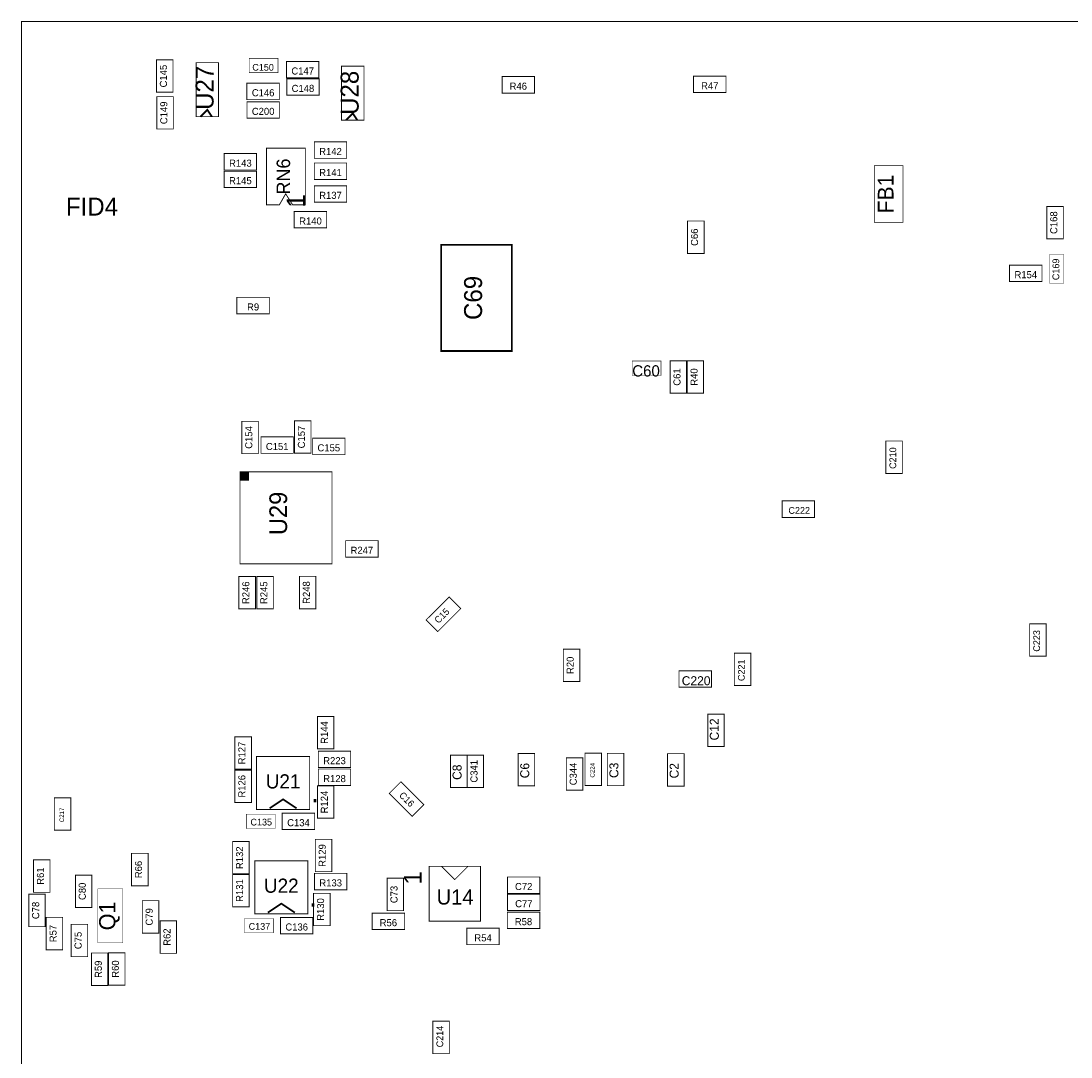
# Model space of a CAD drawing. Extents: x 0.27 to 5, y -0.1 to 4.73.
# Tile 3 of 4: x 0.27 to 2.61, y 2.42 to 4.73. Entities that reach past the tile are written whole.
import ezdxf
from ezdxf.enums import TextEntityAlignment as Align

# ---------------------------------------------------------------- set-up
doc = ezdxf.new("R2010")
doc.units = 0
for name, color, linetype in [('ASSEMBLY_OUTLIN', 15, 'CONTINUOUS'), ('ASSEMBLY_REF_DE', 15, 'CONTINUOUS'), ('BOARD_OUTLINE', 10, 'CONTINUOUS')]:
    doc.layers.add(name, color=color, linetype=linetype)
doc.styles.add('STYLE_0', font='TXT', dxfattribs={"height": 0.035})
doc.styles.add('STYLE_1', font='TXT', dxfattribs={"height": 0.04})
doc.styles.add('STYLE_10', font='TXT', dxfattribs={"height": 0.02})
doc.styles.add('STYLE_11', font='TXT', dxfattribs={"height": 0.015748})
doc.styles.add('STYLE_12', font='TXT', dxfattribs={"height": 0.015748})
doc.styles.add('STYLE_15', font='TXT', dxfattribs={"height": 0.03937})
doc.styles.add('STYLE_18', font='TXT', dxfattribs={"height": 0.031496})
doc.styles.add('STYLE_19', font='TXT', dxfattribs={"height": 0.040157})
doc.styles.add('STYLE_2', font='TXT', dxfattribs={"height": 0.03})
doc.styles.add('STYLE_22', font='TXT', dxfattribs={"height": 0.036})
doc.styles.add('STYLE_3', font='TXT', dxfattribs={"height": 0.009842})
doc.styles.add('STYLE_30', font='TXT', dxfattribs={"height": 0.015})
doc.styles.add('STYLE_32', font='TXT', dxfattribs={"height": 0.015})
doc.styles.add('STYLE_33', font='TXT', dxfattribs={"height": 0.033465})
doc.styles.add('STYLE_47', font='TXT', dxfattribs={"height": 0.025})
doc.styles.add('STYLE_5', font='TXT', dxfattribs={"height": 0.04})
doc.styles.add('STYLE_6', font='TXT', dxfattribs={"height": 0.015})
doc.styles.add('STYLE_8', font='TXT', dxfattribs={"height": 0.015})
doc.styles.add('STYLE_9', font='TXT', dxfattribs={"height": 0.02})

msp = doc.modelspace()

# ---------------------------------------------------------------- linework, layer by layer
at = {"layer": 'ASSEMBLY_OUTLIN'}
for points, const_width in [([(0.6127, 4.5669), (0.6127, 4.6389), (0.5761, 4.6389), (0.5761, 4.5669), (0.6127, 4.5669)], 0.002), ([(0.7142, 4.5127), (0.7142, 4.6327), (0.6642, 4.6327), (0.6642, 4.5127), (0.7142, 4.5127)], 0.002), ([(0.8463, 4.6104), (0.8463, 4.6424), (0.7823, 4.6424), (0.7823, 4.6104), (0.8463, 4.6104)], 0.001), ([(0.9373, 4.5989), (0.9373, 4.6355), (0.8653, 4.6355), (0.8653, 4.5989), (0.9373, 4.5989)], 0.002), ([(1.0378, 4.5049), (1.0378, 4.6249), (0.9878, 4.6249), (0.9878, 4.5049), (1.0378, 4.5049)], 0.002), ([(1.417, 4.5651), (1.417, 4.6017), (1.345, 4.6017), (1.345, 4.5651), (1.417, 4.5651)], 0.002), ([(1.843, 4.5661), (1.843, 4.6027), (1.771, 4.6027), (1.771, 4.5661), (1.843, 4.5661)], 0.002), ([(0.8493, 4.5505), (0.8493, 4.5871), (0.7772, 4.5871), (0.7772, 4.5505), (0.8493, 4.5505)], 0.002), ([(0.9379, 4.5602), (0.9379, 4.5968), (0.8659, 4.5968), (0.8659, 4.5602), (0.9379, 4.5602)], 0.002), ([(0.6136, 4.4851), (0.6136, 4.5571), (0.577, 4.5571), (0.577, 4.4851), (0.6136, 4.4851)], 0.002), ([(0.8493, 4.5091), (0.8493, 4.5457), (0.7773, 4.5457), (0.7773, 4.5091), (0.8493, 4.5091)], 0.002), ([(0.6742, 4.5127), (0.6892, 4.5277), (0.6992, 4.5127)], 0.004), ([(0.9978, 4.5049), (1.0128, 4.5199), (1.0228, 4.5049)], 0.004), ([(0.9073, 4.3163), (0.879, 4.3163), (0.8635, 4.341), (0.8493, 4.3162), (0.8207, 4.3163), (0.8207, 4.4423), (0.9073, 4.4423), (0.9073, 4.3163)], 0.002), ([(0.9992, 4.4199), (0.9992, 4.4565), (0.9272, 4.4565), (0.9272, 4.4199), (0.9992, 4.4199)], 0.002), ([(0.7987, 4.3939), (0.7987, 4.4305), (0.7266, 4.4305), (0.7266, 4.3939), (0.7987, 4.3939)], 0.002), ([(0.7987, 4.355), (0.7987, 4.3916), (0.7266, 4.3916), (0.7266, 4.355), (0.7987, 4.355)], 0.002), ([(0.9992, 4.3729), (0.9992, 4.4095), (0.9272, 4.4095), (0.9272, 4.3729), (0.9992, 4.3729)], 0.002), ([(2.237, 4.2776), (2.237, 4.4036), (2.173, 4.4036), (2.173, 4.2776), (2.237, 4.2776)], 0.001), ([(0.9992, 4.3223), (0.9992, 4.3589), (0.9272, 4.3589), (0.9272, 4.3223), (0.9992, 4.3223)], 0.002), ([(0.9546, 4.2652), (0.9546, 4.3018), (0.8825, 4.3018), (0.8825, 4.2652), (0.9546, 4.2652)], 0.002), ([(2.5936, 4.2408), (2.5936, 4.3129), (2.557, 4.3129), (2.557, 4.2408), (2.5936, 4.2408)], 0.002), ([(1.7943, 4.2084), (1.7943, 4.2804), (1.7577, 4.2804), (1.7577, 4.2084), (1.7943, 4.2084)], 0.002), ([(1.3667, 3.9913), (1.3667, 4.2275), (1.2093, 4.2275), (1.2093, 3.9913), (1.3667, 3.9913)], 0.004), ([(2.5947, 4.1421), (2.5947, 4.2061), (2.5627, 4.2061), (2.5627, 4.1421), (2.5947, 4.1421)], 0.001), ([(2.5461, 4.1458), (2.5461, 4.1824), (2.474, 4.1824), (2.474, 4.1458), (2.5461, 4.1458)], 0.002), ([(0.827, 4.074), (0.827, 4.1106), (0.755, 4.1106), (0.755, 4.074), (0.827, 4.074)], 0.002), ([(1.6984, 3.937), (1.6984, 3.969), (1.6344, 3.969), (1.6344, 3.937), (1.6984, 3.937)], 0.001), ([(1.7553, 3.8974), (1.7553, 3.9694), (1.7187, 3.9694), (1.7187, 3.8974), (1.7553, 3.8974)], 0.002), ([(1.7933, 3.8974), (1.7933, 3.9694), (1.7567, 3.9694), (1.7567, 3.8974), (1.7933, 3.8974)], 0.002), ([(0.8027, 3.7629), (0.8027, 3.8349), (0.7661, 3.8349), (0.7661, 3.7629), (0.8027, 3.7629)], 0.002), ([(0.9197, 3.7639), (0.9197, 3.8359), (0.8831, 3.8359), (0.8831, 3.7639), (0.9197, 3.7639)], 0.002), ([(0.8806, 3.7636), (0.8806, 3.8002), (0.8085, 3.8002), (0.8085, 3.7636), (0.8806, 3.7636)], 0.002), ([(0.9954, 3.7606), (0.9954, 3.7972), (0.9234, 3.7972), (0.9234, 3.7606), (0.9954, 3.7606)], 0.002), ([(2.2355, 3.7189), (2.2355, 3.791), (2.1989, 3.791), (2.1989, 3.7189), (2.2355, 3.7189)], 0.002), ([(0.9666, 3.5178), (0.9666, 3.7225), (0.7619, 3.7225), (0.7619, 3.5178), (0.9666, 3.5178)], 0.002), ([(2.0401, 3.6211), (2.0401, 3.6578), (1.968, 3.6578), (1.968, 3.6211), (2.0401, 3.6211)], 0.002), ([(1.069, 3.5327), (1.069, 3.5693), (0.9969, 3.5693), (0.9969, 3.5327), (1.069, 3.5327)], 0.002), ([(0.7961, 3.4175), (0.7961, 3.4896), (0.7595, 3.4896), (0.7595, 3.4175), (0.7961, 3.4175)], 0.002), ([(0.8361, 3.4175), (0.8361, 3.4896), (0.7995, 3.4896), (0.7995, 3.4175), (0.8361, 3.4175)], 0.002), ([(0.9308, 3.418), (0.9308, 3.4901), (0.8942, 3.4901), (0.8942, 3.418), (0.9308, 3.418)], 0.002), ([(1.227, 3.4441), (1.2528, 3.4182), (1.2019, 3.3673), (1.176, 3.3932), (1.227, 3.4441)], 0.002), ([(2.5554, 3.3123), (2.5554, 3.3844), (2.5188, 3.3844), (2.5188, 3.3123), (2.5554, 3.3123)], 0.002), ([(1.5178, 3.2561), (1.5178, 3.3281), (1.4812, 3.3281), (1.4812, 3.2561), (1.5178, 3.2561)], 0.002), ([(1.8983, 3.247), (1.8983, 3.3191), (1.8617, 3.3191), (1.8617, 3.247), (1.8983, 3.247)], 0.002), ([(1.8106, 3.2433), (1.8106, 3.2799), (1.7386, 3.2799), (1.7386, 3.2433), (1.8106, 3.2433)], 0.002), ([(0.9707, 3.1065), (0.9707, 3.1785), (0.9341, 3.1785), (0.9341, 3.1065), (0.9707, 3.1065)], 0.002), ([(1.8392, 3.1115), (1.8392, 3.1836), (1.8026, 3.1836), (1.8026, 3.1115), (1.8392, 3.1115)], 0.002), ([(0.7872, 3.061), (0.7872, 3.133), (0.7506, 3.133), (0.7506, 3.061), (0.7872, 3.061)], 0.002), ([(0.9168, 2.9712), (0.9168, 3.0893), (0.7987, 3.0893), (0.7987, 2.9712), (0.9168, 2.9712)], 0.002), ([(1.0081, 3.0647), (1.0081, 3.1013), (0.9361, 3.1013), (0.9361, 3.0647), (1.0081, 3.0647)], 0.002), ([(1.2669, 3.0203), (1.2669, 3.0923), (1.2303, 3.0923), (1.2303, 3.0203), (1.2669, 3.0203)], 0.002), ([(1.3037, 3.0203), (1.3037, 3.0923), (1.2671, 3.0923), (1.2671, 3.0203), (1.3037, 3.0203)], 0.002), ([(1.4174, 3.0239), (1.4174, 3.0959), (1.3808, 3.0959), (1.3808, 3.0239), (1.4174, 3.0239)], 0.002), ([(1.5245, 3.0144), (1.5245, 3.0865), (1.4879, 3.0865), (1.4879, 3.0144), (1.5245, 3.0144)], 0.002), ([(1.5661, 3.0246), (1.5661, 3.0966), (1.5294, 3.0966), (1.5294, 3.0246), (1.5661, 3.0246)], 0.002), ([(1.6158, 3.0244), (1.6158, 3.0964), (1.5792, 3.0964), (1.5792, 3.0244), (1.6158, 3.0244)], 0.002), ([(1.7498, 3.0235), (1.7498, 3.0956), (1.7132, 3.0956), (1.7132, 3.0235), (1.7498, 3.0235)], 0.002), ([(1.0081, 3.0247), (1.0081, 3.0614), (0.9361, 3.0614), (0.9361, 3.0247), (1.0081, 3.0247)], 0.002), ([(0.7872, 2.987), (0.7872, 3.059), (0.7506, 3.059), (0.7506, 2.987), (0.7872, 2.987)], 0.002), ([(0.9707, 2.9519), (0.9707, 3.0239), (0.9341, 3.0239), (0.9341, 2.9519), (0.9707, 2.9519)], 0.002), ([(1.1707, 2.982), (1.1198, 3.033), (1.0939, 3.0071), (1.1448, 2.9561), (1.1707, 2.982)], 0.002), ([(0.3854, 2.9252), (0.3854, 2.9973), (0.3488, 2.9973), (0.3488, 2.9252), (0.3854, 2.9252)], 0.002), ([(0.8877, 2.974), (0.8577, 2.994), (0.8277, 2.974)], 0.00394), ([(0.9286, 2.9871), (0.9286, 2.995)], 0.00591), ([(0.8399, 2.929), (0.8399, 2.961), (0.7759, 2.961), (0.7759, 2.929), (0.8399, 2.929)], 0.001), ([(0.9279, 2.9267), (0.9279, 2.9633), (0.8559, 2.9633), (0.8559, 2.9267), (0.9279, 2.9267)], 0.002), ([(0.7822, 2.828), (0.7822, 2.9), (0.7456, 2.9), (0.7456, 2.828), (0.7822, 2.828)], 0.002), ([(0.966, 2.833), (0.966, 2.905), (0.9294, 2.905), (0.9294, 2.833), (0.966, 2.833)], 0.002), ([(0.5573, 2.8018), (0.5573, 2.8739), (0.5207, 2.8739), (0.5207, 2.8018), (0.5573, 2.8018)], 0.002), ([(0.3391, 2.7871), (0.3391, 2.8592), (0.3024, 2.8592), (0.3024, 2.7871), (0.3391, 2.7871)], 0.002), ([(0.9128, 2.7392), (0.9128, 2.8573), (0.7947, 2.8573), (0.7947, 2.7392), (0.9128, 2.7392)], 0.002), ([(0.7822, 2.755), (0.7822, 2.827), (0.7456, 2.827), (0.7456, 2.755), (0.7822, 2.755)], 0.002), ([(0.9997, 2.7927), (0.9997, 2.8294), (0.9276, 2.8294), (0.9276, 2.7927), (0.9997, 2.7927)], 0.002), ([(1.2967, 2.7229), (1.2967, 2.8449), (1.1825, 2.8449), (1.1825, 2.7229), (1.2967, 2.7229)], 0.002), ([(1.2691, 2.8449), (1.2396, 2.8154), (1.21, 2.8449)], 0.002), ([(0.4322, 2.7532), (0.4322, 2.8253), (0.3956, 2.8253), (0.3956, 2.7532), (0.4322, 2.7532)], 0.002), ([(1.1257, 2.7463), (1.1257, 2.8184), (1.0891, 2.8184), (1.0891, 2.7463), (1.1257, 2.7463)], 0.002), ([(1.429, 2.7847), (1.429, 2.8213), (1.357, 2.8213), (1.357, 2.7847), (1.429, 2.7847)], 0.002), ([(0.3285, 2.7108), (0.3285, 2.7828), (0.2919, 2.7828), (0.2919, 2.7108), (0.3285, 2.7108)], 0.002), ([(0.5014, 2.6747), (0.5014, 2.7947), (0.4454, 2.7947), (0.4454, 2.6747), (0.5014, 2.6747)], 0.001), ([(0.9623, 2.7129), (0.9623, 2.7849), (0.9256, 2.7849), (0.9256, 2.7129), (0.9623, 2.7129)], 0.002), ([(1.4293, 2.7465), (1.4293, 2.7831), (1.3572, 2.7831), (1.3572, 2.7465), (1.4293, 2.7465)], 0.002), ([(0.5812, 2.6965), (0.5812, 2.7685), (0.5445, 2.7685), (0.5445, 2.6965), (0.5812, 2.6965)], 0.002), ([(0.8837, 2.742), (0.8537, 2.762), (0.8237, 2.742)], 0.00394), ([(0.9246, 2.7551), (0.9246, 2.763)], 0.00591), ([(1.1281, 2.7043), (1.1281, 2.7409), (1.056, 2.7409), (1.056, 2.7043), (1.1281, 2.7043)], 0.002), ([(1.4287, 2.7066), (1.4287, 2.7432), (1.3566, 2.7432), (1.3566, 2.7066), (1.4287, 2.7066)], 0.002), ([(0.3672, 2.6593), (0.3672, 2.7314), (0.3306, 2.7314), (0.3306, 2.6593), (0.3672, 2.6593)], 0.002), ([(0.4229, 2.6439), (0.4229, 2.716), (0.3863, 2.716), (0.3863, 2.6439), (0.4229, 2.6439)], 0.002), ([(0.6208, 2.6515), (0.6208, 2.7235), (0.5841, 2.7235), (0.5841, 2.6515), (0.6208, 2.6515)], 0.002), ([(0.8359, 2.697), (0.8359, 2.729), (0.7719, 2.729), (0.7719, 2.697), (0.8359, 2.697)], 0.001), ([(0.9239, 2.6947), (0.9239, 2.7313), (0.8519, 2.7313), (0.8519, 2.6947), (0.9239, 2.6947)], 0.002), ([(1.3386, 2.6706), (1.3386, 2.7072), (1.2665, 2.7072), (1.2665, 2.6706), (1.3386, 2.6706)], 0.002), ([(0.4679, 2.58), (0.4679, 2.6521), (0.4312, 2.6521), (0.4312, 2.58), (0.4679, 2.58)], 0.002), ([(0.5059, 2.5804), (0.5059, 2.6525), (0.4693, 2.6525), (0.4693, 2.5804), (0.5059, 2.5804)], 0.002), ([(1.2276, 2.4283), (1.2276, 2.5004), (1.191, 2.5004), (1.191, 2.4283), (1.2276, 2.4283)], 0.002)]:
    msp.add_lwpolyline(points, dxfattribs=dict(at, const_width=const_width))
msp.add_solid([(0.7619, 3.7028), (0.7619, 3.7225), (0.7816, 3.7028), (0.7816, 3.7225)], dxfattribs=at)
at = {"layer": 'BOARD_OUTLINE', "const_width": 0.002}
msp.add_lwpolyline([(5, 0), (5, 4.7244), (0.2756, 4.7244), (0.2756, 0), (5, 0)], dxfattribs=at)

# ---------------------------------------------------------------- texts
at = {"layer": 'ASSEMBLY_OUTLIN'}
for height, style, p in [(0.0402, 'STYLE_19', (0.886, 4.3251)), (0.0394, 'STYLE_15', (1.1462, 2.8193))]:
    msp.add_text('1', height=height, rotation=90, dxfattribs=dict(at, style=style)).set_placement(p, align=Align.MIDDLE_CENTER)
at = {"layer": 'ASSEMBLY_REF_DE'}
for s, height, rotation, style, p in [('C145', 0.01575, 90, 'STYLE_12', (0.5914, 4.6029)), ('U27', 0.04, 90, 'STYLE_5', (0.6831, 4.5767)), ('U28', 0.04, 90, 'STYLE_5', (1.0058, 4.5656)), ('C149', 0.01575, 90, 'STYLE_12', (0.5923, 4.5211)), ('RN6', 0.03, 90, 'STYLE_2', (0.8583, 4.3793)), ('FB1', 0.035, 90, 'STYLE_0', (2.1983, 4.3406)), ('C168', 0.01575, 90, 'STYLE_12', (2.5723, 4.2768)), ('C66', 0.01575, 90, 'STYLE_12', (1.773, 4.2444)), ('C169', 0.015, 90, 'STYLE_8', (2.577, 4.1729)), ('C69', 0.04, 90, 'STYLE_5', (1.2804, 4.1094)), ('C61', 0.01575, 90, 'STYLE_12', (1.734, 3.9334)), ('R40', 0.01575, 90, 'STYLE_12', (1.772, 3.9334)), ('C154', 0.01575, 90, 'STYLE_12', (0.7814, 3.7989)), ('C157', 0.01575, 90, 'STYLE_12', (0.8984, 3.7999)), ('C210', 0.015, 90, 'STYLE_8', (2.2143, 3.753)), ('U29', 0.03937, 90, 'STYLE_15', (0.8469, 3.63)), ('R246', 0.01575, 90, 'STYLE_12', (0.7748, 3.4535)), ('R245', 0.01575, 90, 'STYLE_12', (0.8148, 3.4535)), ('R248', 0.01575, 90, 'STYLE_12', (0.9095, 3.454)), ('C15', 0.015, 45, 'STYLE_30', (1.211, 3.4023)), ('C223', 0.015, 90, 'STYLE_8', (2.5342, 3.3464)), ('R20', 0.01575, 90, 'STYLE_12', (1.4965, 3.2921)), ('C221', 0.015, 90, 'STYLE_8', (1.8772, 3.2811)), ('R144', 0.01575, 90, 'STYLE_12', (0.9494, 3.1425)), ('C12', 0.02, 90, 'STYLE_10', (1.8171, 3.1495)), ('R127', 0.01575, 90, 'STYLE_12', (0.7659, 3.097)), ('C8', 0.02, 90, 'STYLE_10', (1.2448, 3.0543)), ('C341', 0.01575, 90, 'STYLE_12', (1.2824, 3.0563)), ('C6', 0.02, 90, 'STYLE_10', (1.3953, 3.0579)), ('C344', 0.01575, 90, 'STYLE_12', (1.5032, 3.0504)), ('C224', 0.00984, 90, 'STYLE_3', (1.5459, 3.0586)), ('C3', 0.02, 90, 'STYLE_10', (1.5937, 3.0585)), ('C2', 0.02, 90, 'STYLE_10', (1.7277, 3.0576)), ('R126', 0.01575, 90, 'STYLE_12', (0.7659, 3.023)), ('R124', 0.01575, 90, 'STYLE_12', (0.9494, 2.9879)), ('C16', 0.015, 315, 'STYLE_32', (1.1329, 2.9939)), ('C217', 0.00984, 90, 'STYLE_3', (0.3652, 2.9593)), ('R132', 0.01575, 90, 'STYLE_12', (0.7609, 2.864)), ('R129', 0.01575, 90, 'STYLE_12', (0.9447, 2.869)), ('R66', 0.01575, 90, 'STYLE_12', (0.536, 2.8378)), ('R61', 0.01575, 90, 'STYLE_12', (0.3178, 2.8232)), ('C80', 0.01575, 90, 'STYLE_12', (0.4109, 2.7893)), ('R131', 0.01575, 90, 'STYLE_12', (0.7609, 2.791)), ('C73', 0.01575, 90, 'STYLE_12', (1.1044, 2.7823)), ('C78', 0.01575, 90, 'STYLE_12', (0.3072, 2.7468)), ('Q1', 0.036, 90, 'STYLE_22', (0.4665, 2.7347)), ('R130', 0.01575, 90, 'STYLE_12', (0.941, 2.7489)), ('C79', 0.01575, 90, 'STYLE_12', (0.5598, 2.7325)), ('R57', 0.01575, 90, 'STYLE_12', (0.3459, 2.6954)), ('C75', 0.01575, 90, 'STYLE_12', (0.4016, 2.68)), ('R62', 0.01575, 90, 'STYLE_12', (0.5994, 2.6875)), ('R59', 0.01575, 90, 'STYLE_12', (0.4466, 2.616)), ('R60', 0.01575, 90, 'STYLE_12', (0.4846, 2.6164)), ('C214', 0.015, 90, 'STYLE_8', (1.2064, 2.4663))]:
    msp.add_text(s, height=height, rotation=rotation, dxfattribs=dict(at, style=style)).set_placement(p, align=Align.MIDDLE_CENTER)
for s, height, style, p in [('C150', 0.015, 'STYLE_6', (0.8132, 4.6224)), ('C147', 0.01575, 'STYLE_11', (0.9013, 4.6142)), ('C148', 0.01575, 'STYLE_11', (0.9019, 4.5755)), ('R46', 0.01575, 'STYLE_11', (1.381, 4.5804)), ('R47', 0.01575, 'STYLE_11', (1.807, 4.5814)), ('C146', 0.01575, 'STYLE_11', (0.8133, 4.5658)), ('C200', 0.01575, 'STYLE_11', (0.8133, 4.5244)), ('R142', 0.01575, 'STYLE_11', (0.9632, 4.4352)), ('R143', 0.01575, 'STYLE_11', (0.7627, 4.4092)), ('R141', 0.01575, 'STYLE_11', (0.9632, 4.3882)), ('R145', 0.01575, 'STYLE_11', (0.7627, 4.3703)), ('R137', 0.01575, 'STYLE_11', (0.9632, 4.3376)), ('FID4', 0.04, 'STYLE_1', (0.4325, 4.3126)), ('R140', 0.01575, 'STYLE_11', (0.9186, 4.2805)), ('R154', 0.01575, 'STYLE_11', (2.5101, 4.1611)), ('R9', 0.01575, 'STYLE_11', (0.791, 4.0893)), ('C60', 0.025, 'STYLE_47', (1.6652, 3.9471)), ('C151', 0.01575, 'STYLE_11', (0.8446, 3.7789)), ('C155', 0.01575, 'STYLE_11', (0.9594, 3.7759)), ('C222', 0.015, 'STYLE_6', (2.006, 3.6366)), ('R247', 0.01575, 'STYLE_11', (1.033, 3.548)), ('C220', 0.02, 'STYLE_9', (1.7766, 3.2578)), ('R223', 0.01575, 'STYLE_11', (0.9721, 3.08)), ('U21', 0.0315, 'STYLE_18', (0.8577, 3.0339)), ('R128', 0.01575, 'STYLE_11', (0.9721, 3.0401)), ('C135', 0.015, 'STYLE_6', (0.8091, 2.9433)), ('C134', 0.01575, 'STYLE_11', (0.8919, 2.942)), ('U22', 0.0315, 'STYLE_18', (0.8537, 2.8019)), ('R133', 0.01575, 'STYLE_11', (0.9636, 2.8081)), ('C72', 0.01575, 'STYLE_11', (1.393, 2.8)), ('U14', 0.03346, 'STYLE_33', (1.2404, 2.7767)), ('C77', 0.01575, 'STYLE_11', (1.3933, 2.7618)), ('C137', 0.015, 'STYLE_6', (0.8051, 2.7113)), ('C136', 0.01575, 'STYLE_11', (0.8879, 2.71)), ('R56', 0.01575, 'STYLE_11', (1.092, 2.7196)), ('R58', 0.01575, 'STYLE_11', (1.3926, 2.7219)), ('R54', 0.01575, 'STYLE_11', (1.3026, 2.6859))]:
    msp.add_text(s, height=height, dxfattribs=dict(at, style=style)).set_placement(p, align=Align.MIDDLE_CENTER)

doc.saveas('drawing.dxf')
